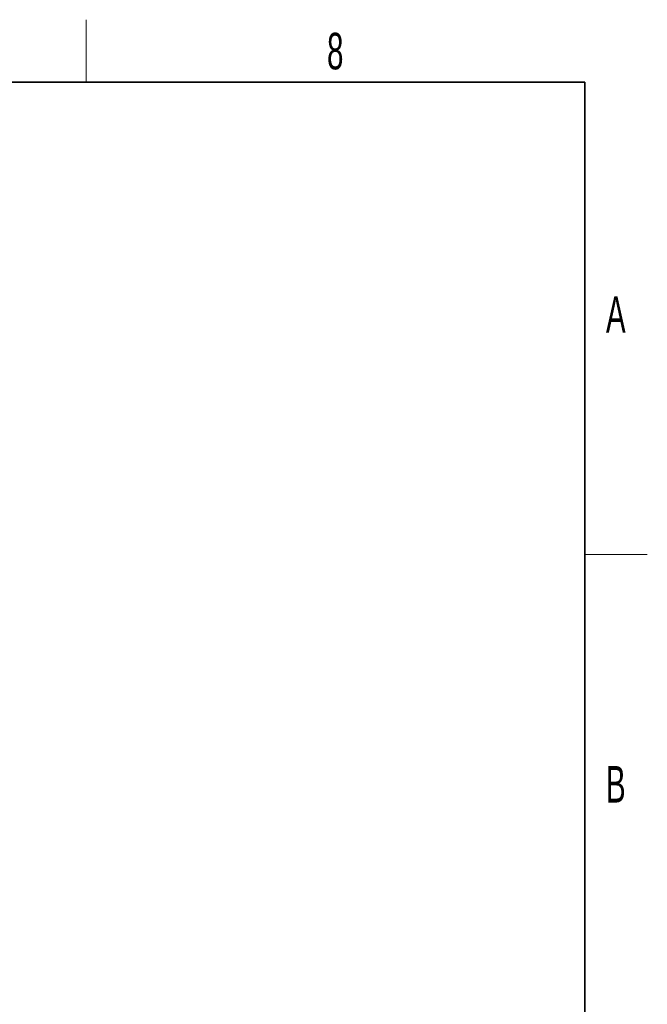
# Paper-space layout 'Blatt2' of a CAD drawing. Header units: millimetres. Extents: x 5 to 418, y 2 to 292.
# Tile 59 of 59: x 354 to 414, y 194 to 288. Entities that reach past the tile are written whole.
import ezdxf

# ---------------------------------------------------------------- set-up
doc = ezdxf.new("R2010")
doc.units = ezdxf.units.MM
doc.layers.add('SLD-0', color=7, linetype='Continuous')
doc.styles.add('SLDTEXTSTYLE1', font='TXT', dxfattribs={"width": 0.605})

psp = doc.layouts.new('Blatt2')

# ---------------------------------------------------------------- linework, layer by layer
at = {"layer": 'SLD-0', "lineweight": 18}
for p, q in [((360.25, 282.5), (360.25, 288.5)), ((408, 237.25), (414, 237.25))]:
    psp.add_line(p, q, dxfattribs=at)
at = {"layer": 'SLD-0', "lineweight": 35}
for p, q in [((408, 282.5), (26, 282.5)), ((408, 12), (408, 282.5))]:
    psp.add_line(p, q, dxfattribs=at)

# ---------------------------------------------------------------- texts
at = {"layer": 'SLD-0', "char_height": 3.5, "attachment_point": 2, "style": 'SLDTEXTSTYLE1'}
for s, insert in [('8', (384.103, 287.243)), ('A', (410.982, 262.001)), ('B', (410.982, 217.001))]:
    psp.add_mtext(s, dxfattribs=dict(at, insert=insert))

doc.saveas('drawing.dxf')
